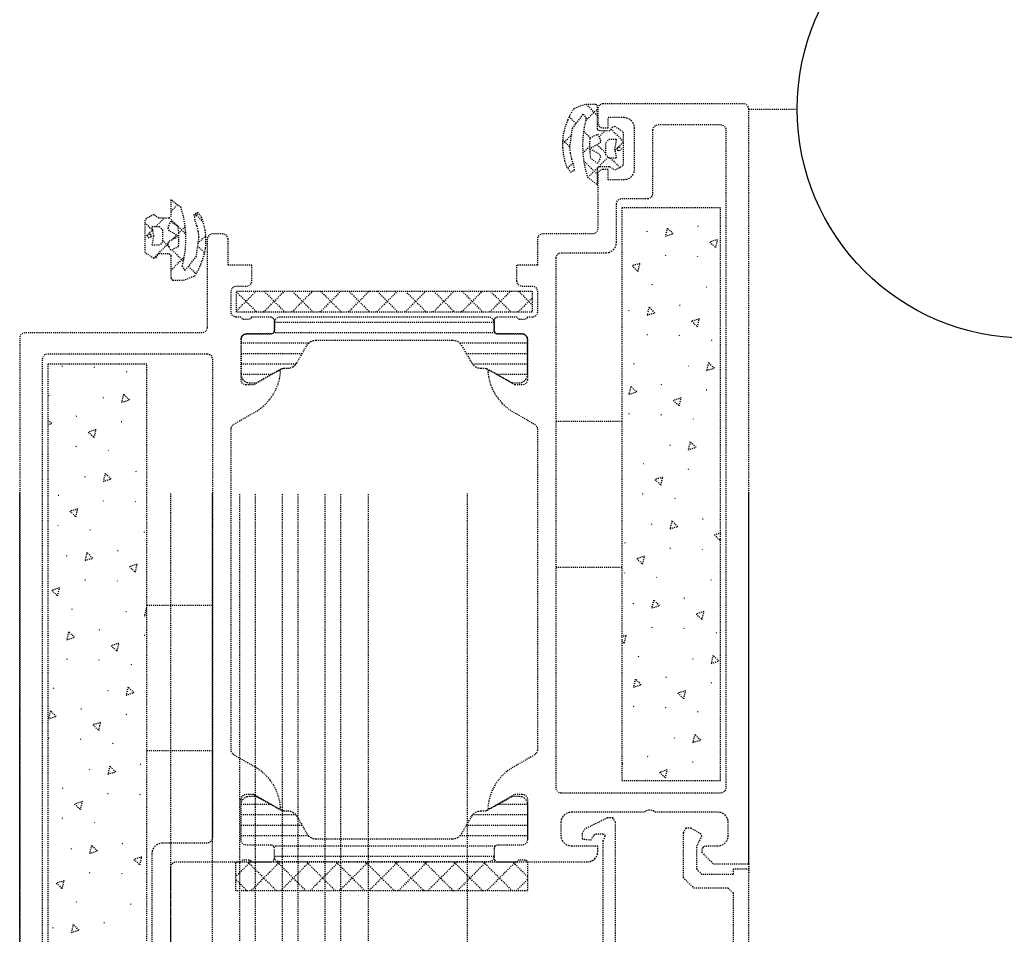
# Model space of a CAD drawing. Header units: millimetres. Extents: x -4577 to 1032787, y -66234 to 201209.
# Tile 255 of 256: x 27884 to 27978, y -47151 to -47063. Entities that reach past the tile are written whole.
import ezdxf

# ---------------------------------------------------------------- set-up
doc = ezdxf.new("R2010")
doc.units = ezdxf.units.MM
doc.linetypes.add('510_5_2OG_ELT_1004$0$11-07-22_DS_2OG$0$AUSGEZOGEN', pattern=[0])
doc.linetypes.add('510_5_2OG_ELT_1004$0$11-07-22_DS_2OG$0$VERDECKT2_S15', pattern=[0.025, 0, -0.025])
doc.layers.add('510_5_2OG_ELT_1004$0$11-07-22_DS_2OG$0$Nichttragende_Bauteile', color=8, linetype='510_5_2OG_ELT_1004$0$11-07-22_DS_2OG$0$AUSGEZOGEN')

# ---------------------------------------------------------------- blocks, each defined once
blk = doc.blocks.new('510_5_2OG_ELT_1004')
at = {"layer": '510_5_2OG_ELT_1004$0$11-07-22_DS_2OG$0$Nichttragende_Bauteile', "linetype": '510_5_2OG_ELT_1004$0$11-07-22_DS_2OG$0$VERDECKT2_S15'}
for p, q in [((27938.245, -47071.59), (27937.155, -47071.98)), ((27938.245, -47071.59), (27937.155, -47071.98)), ((27939.245, -47071.59), (27938.245, -47071.59)), ((27939.245, -47071.59), (27938.245, -47071.59)), ((27938.377, -47071.589), (27939.455, -47072.667)), ((27938.377, -47071.589), (27939.455, -47072.667)), ((27938.377, -47071.589), (27939.455, -47072.667)), ((27938.377, -47071.589), (27939.455, -47072.667)), ((27939.365, -47071.62), (27939.245, -47071.59)), ((27939.365, -47071.62), (27939.245, -47071.59)), ((27939.455, -47071.78), (27939.365, -47071.62)), ((27939.455, -47071.78), (27939.365, -47071.62)), ((27937.155, -47071.98), (27936.775, -47072.64)), ((27937.155, -47071.98), (27936.775, -47072.64)), ((27937.035, -47073.88), (27938.075, -47072.52)), ((27938.075, -47072.52), (27938.355, -47072.93)), ((27938.075, -47072.52), (27938.355, -47072.93)), ((27938.306, -47073.145), (27939.455, -47071.996)), ((27938.306, -47073.145), (27939.455, -47071.996)), ((27939.455, -47073.93), (27939.455, -47071.78)), ((27953.965, -47072.019), (27958.613, -47072.019)), ((27953.965, -47072.019), (27958.613, -47072.019)), ((27936.565, -47073.11), (27936.375, -47073.63)), ((27936.775, -47072.64), (27936.565, -47073.11)), ((27936.72, -47072.761), (27937.383, -47073.424)), ((27936.72, -47072.761), (27937.383, -47073.424)), ((27938.355, -47072.93), (27938.175, -47073.72)), ((27936.085, -47075.366), (27936.949, -47074.501)), ((27936.085, -47075.366), (27936.949, -47074.501)), ((27936.215, -47074.15), (27936.115, -47074.68)), ((27936.375, -47073.63), (27936.215, -47074.15)), ((27936.785, -47075.7), (27937.035, -47073.88)), ((27938.175, -47073.72), (27938.055, -47074.53)), ((27938.111, -47074.151), (27938.747, -47074.788)), ((27938.111, -47074.151), (27938.747, -47074.788)), ((27938.745, -47074.79), (27939.455, -47074.43)), ((27939.485, -47074.05), (27939.455, -47073.93)), ((27939.455, -47074.43), (27939.725, -47075.02)), ((27939.655, -47074.13), (27939.485, -47074.05)), ((27939.579, -47074.7), (27940.15, -47074.129)), ((27939.579, -47074.7), (27940.15, -47074.129)), ((27940.615, -47074.13), (27939.655, -47074.13)), ((27940.865, -47073.76), (27940.615, -47074.13)), ((27940.737, -47073.949), (27941.945, -47075.157)), ((27940.737, -47073.949), (27941.945, -47075.157)), ((27941.125, -47073.71), (27940.865, -47073.76)), ((27941.845, -47074.18), (27941.125, -47073.71)), ((27941.945, -47074.31), (27941.845, -47074.18)), ((27941.945, -47077.35), (27941.945, -47074.31)), ((27936.115, -47074.68), (27936.085, -47075.23)), ((27936.085, -47075.23), (27936.085, -47075.73)), ((27936.099, -47074.968), (27936.79, -47075.659)), ((27936.099, -47074.968), (27936.79, -47075.659)), ((27938.055, -47074.53), (27938.005, -47075.34)), ((27938.005, -47075.34), (27938.025, -47076.16)), ((27938.705, -47075.36), (27938.745, -47074.79)), ((27938.725, -47076.12), (27938.705, -47075.36)), ((27939.595, -47075.34), (27938.715, -47075.83)), ((27939.404, -47075.445), (27940.245, -47076.286)), ((27939.404, -47075.445), (27940.245, -47076.286)), ((27939.725, -47075.18), (27939.595, -47075.34)), ((27939.725, -47075.02), (27939.725, -47075.18)), ((27940.245, -47075.23), (27940.545, -47074.93)), ((27940.245, -47076.43), (27940.245, -47075.23)), ((27940.545, -47074.93), (27941.245, -47074.93)), ((27941.245, -47074.93), (27941.085, -47075.83)), ((27941.412, -47075.696), (27941.945, -47075.163)), ((27941.412, -47075.696), (27941.945, -47075.163)), ((27936.085, -47075.73), (27936.155, -47076.36)), ((27936.155, -47076.36), (27936.285, -47076.97)), ((27936.845, -47076.25), (27936.785, -47075.7)), ((27936.965, -47076.79), (27936.845, -47076.25)), ((27938.025, -47076.16), (27938.105, -47076.97)), ((27938.033, -47076.246), (27938.71, -47075.569)), ((27938.033, -47076.246), (27938.71, -47075.569)), ((27938.715, -47075.83), (27939.595, -47076.31)), ((27938.795, -47076.78), (27938.725, -47076.12)), ((27939.595, -47076.31), (27939.735, -47076.63)), ((27941.085, -47075.83), (27941.245, -47076.73)), ((27941.114, -47075.993), (27941.345, -47075.763)), ((27941.114, -47075.993), (27941.345, -47075.763)), ((27941.325, -47075.83), (27941.355, -47075.73)), ((27941.425, -47076), (27941.325, -47075.83)), ((27941.355, -47075.73), (27941.525, -47075.63)), ((27941.525, -47076.03), (27941.425, -47076)), ((27941.525, -47075.63), (27941.725, -47075.83)), ((27941.625, -47076), (27941.525, -47076.03)), ((27941.725, -47075.83), (27941.625, -47076)), ((27936.285, -47076.97), (27936.475, -47077.57)), ((27936.576, -47077.703), (27937.092, -47077.187)), ((27936.576, -47077.703), (27937.092, -47077.187)), ((27937.135, -47077.32), (27936.965, -47076.79)), ((27937.245, -47077.88), (27937.135, -47077.32)), ((27938.105, -47076.97), (27938.255, -47077.77)), ((27938.106, -47076.975), (27939.455, -47078.324)), ((27938.106, -47076.975), (27939.455, -47078.324)), ((27939.455, -47077.24), (27938.795, -47076.78)), ((27939.735, -47076.63), (27939.455, -47077.24)), ((27939.539, -47077.568), (27940.462, -47076.646)), ((27939.539, -47077.568), (27940.462, -47076.646)), ((27940.545, -47076.73), (27940.245, -47076.43)), ((27941.245, -47076.73), (27940.545, -47076.73)), ((27940.688, -47076.729), (27941.582, -47077.622)), ((27940.688, -47076.729), (27941.582, -47077.622)), ((27941.835, -47077.49), (27941.945, -47077.35)), ((27936.475, -47077.57), (27936.855, -47078.07)), ((27936.855, -47078.07), (27937.245, -47077.88)), ((27938.255, -47077.77), (27938.475, -47078.56)), ((27938.516, -47078.591), (27939.532, -47077.576)), ((27938.516, -47078.591), (27939.532, -47077.576)), ((27939.455, -47077.74), (27939.535, -47077.57)), ((27939.455, -47079.31), (27939.455, -47077.74)), ((27939.535, -47077.57), (27939.655, -47077.54)), ((27939.655, -47077.54), (27940.605, -47077.54)), ((27940.605, -47077.54), (27941.095, -47077.88)), ((27941.095, -47077.88), (27941.835, -47077.49)), ((27938.475, -47078.56), (27939.455, -47079.31)), ((27899.455, -47081.48), (27898.475, -47080.73)), ((27898.475, -47080.73), (27898.475, -47082.3)), ((27898.475, -47081.863), (27899.117, -47081.221)), ((27898.475, -47081.863), (27899.117, -47081.221)), ((27899.675, -47082.27), (27899.455, -47081.48)), ((27901.075, -47081.97), (27900.685, -47082.16)), ((27900.738, -47082.429), (27901.128, -47082.039)), ((27900.738, -47082.429), (27901.128, -47082.039)), ((27901.455, -47082.47), (27901.075, -47081.97)), ((27896.095, -47082.55), (27895.985, -47082.69)), ((27895.985, -47082.69), (27895.985, -47085.73)), ((27895.985, -47082.937), (27896.756, -47083.708)), ((27895.985, -47082.937), (27896.756, -47083.708)), ((27896.835, -47082.16), (27896.095, -47082.55)), ((27897.325, -47082.5), (27896.835, -47082.16)), ((27897.029, -47083.309), (27897.839, -47082.499)), ((27897.029, -47083.309), (27897.839, -47082.499)), ((27898.275, -47082.5), (27897.325, -47082.5)), ((27898.195, -47083.41), (27898.475, -47082.8)), ((27898.395, -47082.47), (27898.275, -47082.5)), ((27898.355, -47082.479), (27899.909, -47084.032)), ((27898.355, -47082.479), (27899.909, -47084.032)), ((27898.475, -47082.3), (27898.395, -47082.47)), ((27898.475, -47082.8), (27899.135, -47083.26)), ((27899.825, -47083.07), (27899.675, -47082.27)), ((27900.685, -47082.16), (27900.795, -47082.72)), ((27900.795, -47082.72), (27900.965, -47083.25)), ((27900.805, -47082.101), (27901.585, -47082.881)), ((27900.805, -47082.101), (27901.585, -47082.881)), ((27901.645, -47083.07), (27901.455, -47082.47)), ((27895.985, -47084.353), (27896.737, -47083.601)), ((27895.985, -47084.353), (27896.737, -47083.601)), ((27896.845, -47084.21), (27896.685, -47083.31)), ((27896.685, -47083.31), (27897.385, -47083.31)), ((27897.385, -47083.31), (27897.685, -47083.61)), ((27897.685, -47083.61), (27897.685, -47084.81)), ((27898.335, -47083.73), (27898.195, -47083.41)), ((27899.215, -47084.21), (27898.335, -47083.73)), ((27899.135, -47083.26), (27899.205, -47083.92)), ((27899.205, -47083.92), (27899.225, -47084.68)), ((27899.206, -47083.96), (27899.849, -47083.317)), ((27899.206, -47083.96), (27899.849, -47083.317)), ((27899.905, -47083.88), (27899.825, -47083.07)), ((27899.925, -47084.7), (27899.905, -47083.88)), ((27900.965, -47083.25), (27901.085, -47083.79)), ((27901.085, -47083.79), (27901.145, -47084.34)), ((27901.775, -47083.68), (27901.645, -47083.07)), ((27901.845, -47084.31), (27901.775, -47083.68)), ((27944.209, -47083.812), (27944.224, -47083.749)), ((27946.14, -47083.458), (27945.964, -47084.218)), ((27949.072, -47083.267), (27949.135, -47083.248)), ((27896.205, -47084.21), (27896.305, -47084.04)), ((27896.405, -47084.41), (27896.205, -47084.21)), ((27896.305, -47084.04), (27896.405, -47084.01)), ((27896.405, -47084.01), (27896.505, -47084.04)), ((27896.575, -47084.31), (27896.405, -47084.41)), ((27896.505, -47084.04), (27896.605, -47084.21)), ((27896.605, -47084.21), (27896.575, -47084.31)), ((27896.685, -47085.11), (27896.845, -47084.21)), ((27897.685, -47084.81), (27897.385, -47085.11)), ((27897.685, -47084.637), (27898.321, -47085.274)), ((27897.685, -47084.637), (27898.321, -47085.274)), ((27898.205, -47084.86), (27898.335, -47084.7)), ((27898.205, -47085.02), (27898.205, -47084.86)), ((27898.335, -47084.7), (27899.215, -47084.21)), ((27898.633, -47084.533), (27899.048, -47084.118)), ((27898.633, -47084.533), (27899.048, -47084.118)), ((27899.225, -47084.68), (27899.185, -47085.25)), ((27899.875, -47085.51), (27899.925, -47084.7)), ((27901.145, -47084.34), (27900.895, -47086.16)), ((27901.063, -47084.931), (27901.829, -47084.166)), ((27901.063, -47084.931), (27901.829, -47084.166)), ((27901.815, -47085.36), (27901.845, -47084.81)), ((27901.845, -47084.81), (27901.845, -47084.31)), ((27950.967, -47084.572), (27950.221, -47084.8)), ((27950.221, -47084.8), (27950.791, -47085.332)), ((27950.791, -47085.332), (27950.967, -47084.572)), ((27895.985, -47085.73), (27896.085, -47085.86)), ((27896.085, -47085.86), (27896.805, -47086.33)), ((27897.385, -47085.11), (27896.685, -47085.11)), ((27896.845, -47086.321), (27898.205, -47084.961)), ((27896.845, -47086.321), (27898.205, -47084.961)), ((27898.475, -47085.61), (27898.205, -47085.02)), ((27899.185, -47085.25), (27898.475, -47085.61)), ((27898.596, -47085.548), (27899.683, -47086.635)), ((27898.596, -47085.548), (27899.683, -47086.635)), ((27899.755, -47086.32), (27899.875, -47085.51)), ((27901.033, -47085.156), (27901.723, -47085.847)), ((27901.033, -47085.156), (27901.723, -47085.847)), ((27901.715, -47085.89), (27901.815, -47085.36)), ((27896.805, -47086.33), (27897.065, -47086.28)), ((27897.065, -47086.28), (27897.315, -47085.91)), ((27897.315, -47085.91), (27898.275, -47085.91)), ((27898.275, -47085.91), (27898.445, -47085.99)), ((27898.445, -47085.99), (27898.475, -47086.11)), ((27898.475, -47086.11), (27898.475, -47088.26)), ((27898.475, -47087.52), (27899.769, -47086.226)), ((27898.475, -47087.52), (27899.769, -47086.226)), ((27899.575, -47087.11), (27899.755, -47086.32)), ((27900.895, -47086.16), (27899.855, -47087.52)), ((27901.365, -47086.93), (27901.555, -47086.41)), ((27901.555, -47086.41), (27901.715, -47085.89)), ((27945.994, -47086.092), (27945.932, -47086.111)), ((27949.087, -47086.206), (27949.04, -47086.162)), ((27899.855, -47087.52), (27899.575, -47087.11)), ((27900.163, -47087.116), (27900.896, -47087.848)), ((27900.163, -47087.116), (27900.896, -47087.848)), ((27900.775, -47088.06), (27901.155, -47087.4)), ((27901.155, -47087.4), (27901.365, -47086.93)), ((27943.332, -47087.612), (27943.507, -47086.852)), ((27898.475, -47088.256), (27898.663, -47088.444)), ((27898.475, -47088.256), (27898.663, -47088.444)), ((27898.475, -47088.256), (27898.663, -47088.444)), ((27898.475, -47088.256), (27898.663, -47088.444)), ((27898.475, -47088.26), (27898.565, -47088.42)), ((27898.565, -47088.42), (27898.685, -47088.45)), ((27898.685, -47088.45), (27899.685, -47088.45)), ((27899.685, -47088.45), (27900.775, -47088.06)), ((27904.765, -47091.413), (27906.659, -47089.519)), ((27904.765, -47089.569), (27906.715, -47091.519)), ((27907.374, -47091.519), (27909.374, -47089.519)), ((27907.431, -47089.519), (27909.431, -47091.519)), ((27910.09, -47091.519), (27912.09, -47089.519)), ((27910.146, -47089.519), (27912.146, -47091.519)), ((27912.805, -47091.519), (27914.805, -47089.519)), ((27912.861, -47089.519), (27914.861, -47091.519)), ((27915.52, -47091.519), (27917.52, -47089.519)), ((27915.576, -47089.519), (27917.576, -47091.519)), ((27918.235, -47091.519), (27920.235, -47089.519)), ((27918.292, -47089.519), (27920.292, -47091.519)), ((27920.951, -47091.519), (27922.951, -47089.519)), ((27921.007, -47089.519), (27923.007, -47091.519)), ((27923.666, -47091.519), (27925.666, -47089.519)), ((27923.722, -47089.519), (27925.722, -47091.519)), ((27926.381, -47091.519), (27928.381, -47089.519)), ((27926.438, -47089.519), (27928.438, -47091.519)), ((27929.097, -47091.519), (27931.097, -47089.519)), ((27929.153, -47089.519), (27931.153, -47091.519)), ((27931.868, -47089.519), (27933.165, -47090.816)), ((27944.663, -47088.854), (27944.711, -47088.898)), ((27949.914, -47089.132), (27949.928, -47089.069)), ((27931.812, -47091.519), (27933.165, -47090.166)), ((27942.455, -47091.412), (27942.469, -47091.349)), ((27944.385, -47091.058), (27944.21, -47091.818)), ((27944.956, -47091.59), (27944.385, -47091.058)), ((27947.318, -47090.867), (27947.38, -47090.848)), ((27929.015, -47092.019), (27908.915, -47092.019)), ((27944.21, -47091.818), (27944.956, -47091.59)), ((27948.466, -47092.4), (27949.036, -47092.932)), ((27929.515, -47092.519), (27908.415, -47092.519)), ((27929.605, -47093.519), (27908.324, -47093.519)), ((27944.239, -47093.692), (27944.177, -47093.711)), ((27947.333, -47093.806), (27947.285, -47093.762)), ((27950.368, -47094.173), (27950.415, -47094.218)), ((27911.692, -47094.519), (27905.215, -47094.519)), ((27910.558, -47096.419), (27911.539, -47094.719)), ((27932.715, -47094.519), (27926.238, -47094.519)), ((27926.391, -47094.719), (27927.372, -47096.419)), ((27911.077, -47095.519), (27905.215, -47095.519)), ((27932.715, -47095.519), (27926.853, -47095.519)), ((27888.075, -47096.736), (27888.013, -47096.755)), ((27891.168, -47096.85), (27891.121, -47096.806)), ((27910.481, -47096.519), (27905.215, -47096.519)), ((27932.715, -47096.519), (27927.449, -47096.519)), ((27942.908, -47096.454), (27942.956, -47096.498)), ((27948.159, -47096.732), (27948.174, -47096.669)), ((27950.09, -47096.377), (27949.914, -47097.137)), ((27949.914, -47097.137), (27950.66, -47096.909)), ((27950.66, -47096.909), (27950.09, -47096.377)), ((27894.203, -47097.217), (27894.251, -47097.261)), ((27908.108, -47097.519), (27905.215, -47097.519)), ((27932.715, -47097.519), (27929.822, -47097.519)), ((27943.201, -47099.19), (27942.631, -47098.658)), ((27945.563, -47098.468), (27945.625, -47098.449)), ((27949.944, -47099.012), (27949.882, -47099.031)), ((27886.744, -47099.498), (27886.792, -47099.542)), ((27891.995, -47099.776), (27892.01, -47099.713)), ((27947.457, -47099.772), (27946.711, -47100)), ((27946.711, -47100), (27947.282, -47100.532)), ((27947.282, -47100.532), (27947.457, -47099.772)), ((27889.399, -47101.511), (27889.461, -47101.492)), ((27942.485, -47101.292), (27942.422, -47101.311)), ((27945.578, -47101.406), (27945.53, -47101.362)), ((27948.613, -47101.773), (27948.66, -47101.818)), ((27893.78, -47102.056), (27893.717, -47102.075)), ((27941.765, -47102.019), (27935.465, -47102.019)), ((27889.414, -47104.45), (27889.366, -47104.406)), ((27946.405, -47104.332), (27946.419, -47104.269)), ((27948.16, -47104.737), (27948.906, -47104.509)), ((27892.449, -47104.817), (27892.496, -47104.862)), ((27943.809, -47106.068), (27943.871, -47106.049)), ((27948.189, -47106.612), (27948.127, -47106.631)), ((27890.24, -47107.376), (27890.255, -47107.313)), ((27895.104, -47106.831), (27895.166, -47106.812)), ((27945.703, -47107.372), (27944.957, -47107.6)), ((27944.957, -47107.6), (27945.527, -47108.132)), ((27945.527, -47108.132), (27945.703, -47107.372)), ((27951.265, -47106.709), (27951.235, -47106.682)), ((27883.965, -48149.019), (27883.965, -47108.948)), ((27887.644, -47109.112), (27887.707, -47109.092)), ((27898.465, -48147.852), (27898.465, -47108.948)), ((27905.089, -48163.519), (27905.089, -47108.948)), ((27906.589, -48163.519), (27906.589, -47108.948)), ((27909.189, -48163.519), (27909.189, -47108.948)), ((27910.689, -48163.519), (27910.689, -47108.948)), ((27913.289, -48163.519), (27913.289, -47108.948)), ((27914.789, -48163.519), (27914.789, -47108.948)), ((27926.965, -48149.019), (27926.965, -47108.948)), ((27943.823, -47109.006), (27943.776, -47108.962)), ((27946.858, -47109.373), (27946.906, -47109.418)), ((27953.965, -48149.019), (27953.965, -47108.948)), ((27889.363, -47111.176), (27889.539, -47110.416)), ((27892.025, -47109.656), (27891.963, -47109.675)), ((27895.118, -47109.77), (27895.071, -47109.725)), ((27949.513, -47111.387), (27949.575, -47111.368)), ((27887.659, -47112.05), (27887.612, -47112.006)), ((27944.65, -47111.932), (27944.665, -47111.869)), ((27946.581, -47111.577), (27946.405, -47112.337)), ((27946.405, -47112.337), (27947.151, -47112.109)), ((27947.151, -47112.109), (27946.581, -47111.577)), ((27890.694, -47112.417), (27890.742, -47112.462)), ((27895.945, -47112.696), (27895.96, -47112.632)), ((27951.265, -47112.735), (27950.661, -47112.92)), ((27950.661, -47112.92), (27951.232, -47113.452)), ((27942.054, -47113.668), (27942.116, -47113.649)), ((27946.434, -47114.212), (27946.372, -47114.231)), ((27951.232, -47113.452), (27951.265, -47113.309)), ((27888.486, -47114.976), (27888.5, -47114.913)), ((27893.349, -47114.431), (27893.411, -47114.412)), ((27949.528, -47114.326), (27949.48, -47114.282)), ((27895.243, -47115.736), (27894.497, -47115.964)), ((27894.497, -47115.964), (27895.068, -47116.496)), ((27895.068, -47116.496), (27895.243, -47115.736)), ((27935.465, -47116.019), (27941.765, -47116.019)), ((27943.202, -47115.2), (27943.773, -47115.732)), ((27942.069, -47116.606), (27942.021, -47116.562)), ((27945.104, -47116.974), (27945.151, -47117.018)), ((27890.27, -47117.256), (27890.208, -47117.275)), ((27893.364, -47117.37), (27893.316, -47117.325)), ((27950.354, -47117.252), (27950.369, -47117.188)), ((27896.165, -47119.669), (27902.465, -47119.669)), ((27942.895, -47119.532), (27942.91, -47119.469)), ((27944.826, -47119.178), (27944.65, -47119.938)), ((27947.758, -47118.987), (27947.821, -47118.968)), ((27888.94, -47120.017), (27888.987, -47120.062)), ((27894.19, -47120.296), (27894.205, -47120.232)), ((27896.165, -47119.982), (27896.121, -47119.941)), ((27948.907, -47120.52), (27949.477, -47121.052)), ((27886.731, -47122.576), (27886.746, -47122.513)), ((27891.594, -47122.031), (27891.656, -47122.012)), ((27895.975, -47122.576), (27895.913, -47122.595)), ((27942.193, -47122.572), (27941.765, -47122.703)), ((27942.018, -47123.332), (27942.193, -47122.572)), ((27944.68, -47121.812), (27944.618, -47121.831)), ((27947.773, -47121.926), (27947.726, -47121.882)), ((27950.808, -47122.293), (27950.856, -47122.337)), ((27893.488, -47123.336), (27892.743, -47123.564)), ((27941.765, -47123.096), (27942.018, -47123.332)), ((27943.349, -47124.574), (27943.397, -47124.618)), ((27950.53, -47124.497), (27950.355, -47125.257)), ((27951.101, -47125.029), (27950.53, -47124.497)), ((27888.516, -47124.856), (27888.454, -47124.875)), ((27891.609, -47124.97), (27891.562, -47124.925)), ((27894.644, -47125.337), (27894.692, -47125.381)), ((27948.6, -47124.852), (27948.614, -47124.789)), ((27950.355, -47125.257), (27951.101, -47125.029)), ((27943.071, -47126.778), (27942.896, -47127.538)), ((27942.896, -47127.538), (27943.642, -47127.31)), ((27943.642, -47127.31), (27943.071, -47126.778)), ((27946.004, -47126.587), (27946.066, -47126.568)), ((27950.384, -47127.132), (27950.322, -47127.151)), ((27887.185, -47127.617), (27887.232, -47127.662)), ((27892.436, -47127.896), (27892.45, -47127.832)), ((27947.898, -47127.892), (27947.152, -47128.12)), ((27947.152, -47128.12), (27947.723, -47128.652)), ((27947.723, -47128.652), (27947.898, -47127.892)), ((27883.965, -47129.019), (27883.965, -47130.019)), ((27883.965, -47150.519), (27883.965, -47129.519)), ((27886.907, -47129.821), (27886.732, -47130.581)), ((27889.84, -47129.631), (27889.902, -47129.612)), ((27894.22, -47130.176), (27894.158, -47130.195)), ((27942.925, -47129.412), (27942.863, -47129.431)), ((27946.019, -47129.526), (27945.971, -47129.482)), ((27949.054, -47129.893), (27949.101, -47129.938)), ((27891.734, -47130.936), (27890.988, -47131.164)), ((27948.776, -47132.097), (27948.6, -47132.857)), ((27886.761, -47132.456), (27886.699, -47132.475)), ((27889.855, -47132.57), (27889.807, -47132.526)), ((27892.889, -47132.937), (27892.937, -47132.981)), ((27946.845, -47132.452), (27946.86, -47132.389)), ((27902.465, -47133.669), (27896.165, -47133.669)), ((27895.544, -47134.951), (27895.606, -47134.932)), ((27941.887, -47134.91), (27941.765, -47134.796)), ((27941.765, -47134.947), (27941.887, -47134.91)), ((27944.249, -47134.187), (27944.311, -47134.169)), ((27948.63, -47134.732), (27948.568, -47134.751)), ((27890.681, -47135.496), (27890.696, -47135.433)), ((27946.143, -47135.492), (27945.397, -47135.72)), ((27945.398, -47135.72), (27945.968, -47136.252)), ((27945.968, -47136.252), (27946.143, -47135.492)), ((27888.085, -47137.231), (27888.147, -47137.212)), ((27892.466, -47137.776), (27892.403, -47137.795)), ((27895.559, -47137.889), (27895.512, -47137.845)), ((27889.804, -47139.296), (27889.979, -47138.536)), ((27908.108, -47138.819), (27905.215, -47138.819)), ((27932.715, -47138.819), (27929.822, -47138.819)), ((27888.1, -47140.17), (27888.052, -47140.126)), ((27891.135, -47140.537), (27891.182, -47140.581)), ((27910.481, -47139.819), (27905.215, -47139.819)), ((27910.558, -47139.919), (27911.539, -47141.619)), ((27926.391, -47141.619), (27927.372, -47139.919)), ((27932.715, -47139.819), (27927.449, -47139.819)), ((27940.395, -47140.099), (27938.205, -47141.169)), ((27940.905, -47140.079), (27940.395, -47140.099)), ((27941.165, -47140.519), (27940.905, -47140.079)), ((27941.165, -47164.619), (27941.165, -47140.519)), ((27911.077, -47140.819), (27905.215, -47140.819)), ((27932.715, -47140.819), (27926.853, -47140.819)), ((27938.205, -47141.169), (27937.965, -47141.599)), ((27937.965, -47141.599), (27937.965, -47142.119)), ((27939.115, -47141.719), (27939.285, -47141.619)), ((27939.285, -47141.619), (27939.965, -47141.619)), ((27939.965, -47141.619), (27940.155, -47141.749)), ((27947.915, -47141.089), (27947.665, -47141.519)), ((27947.665, -47141.519), (27947.665, -47145.819)), ((27948.415, -47141.089), (27947.915, -47141.089)), ((27949.365, -47141.639), (27948.415, -47141.089)), ((27893.79, -47142.551), (27893.852, -47142.532)), ((27911.692, -47141.819), (27905.215, -47141.819)), ((27932.715, -47141.819), (27926.238, -47141.819)), ((27937.965, -47142.119), (27938.825, -47142.219)), ((27938.825, -47142.219), (27939.115, -47141.719)), ((27940.155, -47141.869), (27939.965, -47142.319)), ((27939.965, -47142.319), (27939.965, -47164.619)), ((27940.155, -47141.749), (27940.155, -47141.869)), ((27948.965, -47142.819), (27949.445, -47141.899)), ((27949.445, -47141.899), (27949.365, -47141.639)), ((27888.926, -47143.096), (27888.941, -47143.033)), ((27891.428, -47143.273), (27890.857, -47142.741)), ((27929.605, -47142.819), (27908.324, -47142.819)), ((27948.965, -47145.019), (27948.965, -47142.819)), ((27895.508, -47144.615), (27895.684, -47143.855)), ((27906.13, -47144.319), (27904.715, -47145.734)), ((27908.644, -47147.119), (27905.844, -47144.319)), ((27908.958, -47144.319), (27906.158, -47147.119)), ((27929.515, -47143.819), (27908.415, -47143.819)), ((27911.472, -47147.119), (27908.672, -47144.319)), ((27929.015, -47144.319), (27908.915, -47144.319)), ((27911.787, -47144.319), (27908.987, -47147.119)), ((27914.301, -47147.119), (27911.501, -47144.319)), ((27914.615, -47144.319), (27911.815, -47147.119)), ((27917.129, -47147.119), (27914.329, -47144.319)), ((27917.443, -47144.319), (27914.643, -47147.119)), ((27919.958, -47147.119), (27917.158, -47144.319)), ((27920.272, -47144.319), (27917.472, -47147.119)), ((27922.786, -47147.119), (27919.986, -47144.319)), ((27923.1, -47144.319), (27920.3, -47147.119)), ((27925.615, -47147.119), (27922.815, -47144.319)), ((27925.929, -47144.319), (27923.129, -47147.119)), ((27928.443, -47147.119), (27925.643, -47144.319)), ((27928.757, -47144.319), (27925.957, -47147.119)), ((27931.271, -47147.119), (27928.471, -47144.319)), ((27931.586, -47144.319), (27928.786, -47147.119)), ((27932.715, -47145.734), (27931.3, -47144.319)), ((27890.711, -47145.376), (27890.649, -47145.395)), ((27949.465, -47145.519), (27948.965, -47145.019)), ((27952.465, -47145.019), (27952.465, -47145.519)), ((27953.965, -47145.019), (27952.465, -47145.019)), ((27953.965, -47144.519), (27953.965, -47145.519)), ((27953.965, -47166.019), (27953.965, -47145.019)), ((27888.225, -47146.136), (27887.479, -47146.364)), ((27888.049, -47146.896), (27888.225, -47146.136)), ((27893.804, -47145.49), (27893.757, -47145.445)), ((27905.816, -47147.119), (27904.715, -47146.018)), ((27932.715, -47146.018), (27931.614, -47147.119)), ((27947.665, -47145.819), (27948.665, -47146.819)), ((27952.465, -47145.519), (27949.465, -47145.519)), ((27887.479, -47146.364), (27888.049, -47146.896)), ((27948.665, -47146.819), (27951.965, -47146.819)), ((27951.965, -47146.819), (27952.465, -47147.319)), ((27889.38, -47148.137), (27889.428, -47148.182)), ((27952.465, -47147.319), (27952.465, -47164.619)), ((27894.631, -47148.416), (27894.646, -47148.352)), ((27892.035, -47150.151), (27892.097, -47150.132)), ((27887.172, -47150.696), (27887.186, -47150.633)), ((27889.102, -47150.341), (27888.927, -47151.101))]:
    blk.add_line(p, q, dxfattribs=at)
for points in [[(27932.715, -47138.319), (27932.715, -47142.219), (27932.677, -47142.411), (27932.568, -47142.573), (27932.406, -47142.681), (27932.215, -47142.719), (27929.815, -47142.719), (27929.665, -47142.759), (27929.555, -47142.869), (27929.515, -47143.019), (27929.515, -47144.019), (27929.555, -47144.169), (27929.665, -47144.279), (27929.815, -47144.319), (27931.715, -47144.319), (27931.838, -47144.159), (27931.988, -47144.119), (27932.442, -47144.119), (27932.592, -47144.159), (27932.715, -47144.319), (27938.465, -47144.319), (27938.724, -47144.285), (27938.965, -47144.185), (27939.172, -47144.026), (27939.331, -47143.819), (27939.431, -47143.578), (27939.465, -47143.319), (27939.465, -47142.819), (27936.965, -47142.819), (27936.706, -47142.785), (27936.465, -47142.685), (27936.258, -47142.526), (27936.099, -47142.319), (27935.999, -47142.078), (27935.965, -47141.819), (27935.965, -47140.519), (27935.999, -47140.26), (27936.099, -47140.019), (27936.258, -47139.812), (27936.465, -47139.653), (27936.706, -47139.553), (27936.965, -47139.519), (27943.965, -47139.519), (27944.145, -47139.393), (27944.355, -47139.328), (27944.575, -47139.328), (27944.784, -47139.393), (27944.965, -47139.519), (27950.965, -47139.519), (27951.224, -47139.553), (27951.465, -47139.653), (27951.672, -47139.812), (27951.831, -47140.019), (27951.931, -47140.26), (27951.965, -47140.519), (27951.965, -47141.819), (27951.931, -47142.078), (27951.831, -47142.319), (27951.672, -47142.526), (27951.465, -47142.685), (27951.224, -47142.785), (27950.965, -47142.819), (27949.765, -47142.819), (27949.615, -47142.859), (27949.505, -47142.969), (27949.465, -47143.119), (27949.465, -47143.419), (27950.565, -47144.519), (27953.965, -47144.519), (27953.965, -47072.019), (27953.927, -47071.828), (27953.818, -47071.666), (27953.656, -47071.557), (27953.465, -47071.519), (27939.965, -47071.519), (27939.773, -47071.557), (27939.611, -47071.666), (27939.503, -47071.828), (27939.465, -47072.019), (27939.465, -47073.319), (27939.503, -47073.51), (27939.611, -47073.673), (27939.773, -47073.781), (27939.965, -47073.819), (27940.465, -47073.819), (27940.465, -47072.819), (27941.965, -47072.819), (27942.224, -47072.853), (27942.465, -47072.953), (27942.672, -47073.112), (27942.831, -47073.319), (27942.931, -47073.56), (27942.965, -47073.819), (27942.965, -47077.819), (27942.931, -47078.078), (27942.831, -47078.319), (27942.672, -47078.526), (27942.465, -47078.685), (27942.224, -47078.785), (27941.965, -47078.819), (27940.465, -47078.819), (27940.465, -47077.819), (27939.965, -47077.819), (27939.773, -47077.857), (27939.611, -47077.966), (27939.503, -47078.128), (27939.465, -47078.319), (27939.465, -47083.519), (27939.427, -47083.711), (27939.318, -47083.873), (27939.156, -47083.981), (27938.965, -47084.019), (27934.165, -47084.019), (27933.973, -47084.057), (27933.811, -47084.166), (27933.703, -47084.328), (27933.665, -47084.519), (27933.665, -47087.019), (27931.665, -47087.019), (27931.665, -47088.519), (27931.703, -47088.711), (27931.811, -47088.873), (27931.973, -47088.981), (27932.165, -47089.019), (27933.165, -47089.019), (27933.356, -47089.057), (27933.518, -47089.166), (27933.627, -47089.328), (27933.665, -47089.519), (27933.665, -47091.519), (27933.627, -47091.711), (27933.518, -47091.873), (27933.356, -47091.981), (27933.165, -47092.019), (27933.19, -47092.019), (27932.715, -47092.019), (27932.592, -47092.179), (27932.442, -47092.219), (27931.988, -47092.219), (27931.838, -47092.179), (27931.715, -47092.019), (27929.815, -47092.019), (27929.665, -47092.059), (27929.555, -47092.169), (27929.515, -47092.319), (27929.515, -47093.319), (27929.555, -47093.469), (27929.665, -47093.579), (27929.815, -47093.619), (27932.215, -47093.619), (27932.406, -47093.657), (27932.568, -47093.766), (27932.677, -47093.928), (27932.715, -47094.119), (27932.715, -47098.019)], [(27945.265, -47073.519), (27951.265, -47073.519), (27951.456, -47073.557), (27951.618, -47073.666), (27951.727, -47073.828), (27951.765, -47074.019), (27951.765, -47137.219), (27951.727, -47137.411), (27951.618, -47137.573), (27951.456, -47137.681), (27951.265, -47137.719), (27935.965, -47137.719), (27935.773, -47137.681), (27935.611, -47137.573), (27935.503, -47137.411), (27935.465, -47137.219)], [(27935.465, -47137.219), (27935.465, -47086.319), (27935.503, -47086.128), (27935.611, -47085.966), (27935.773, -47085.857), (27935.965, -47085.819), (27940.265, -47085.819), (27940.524, -47085.785), (27940.765, -47085.685), (27940.972, -47085.526), (27941.131, -47085.319), (27941.231, -47085.078), (27941.265, -47084.819), (27941.265, -47081.119), (27941.303, -47080.928), (27941.411, -47080.765), (27941.573, -47080.657), (27941.765, -47080.619), (27944.265, -47080.619), (27944.456, -47080.581), (27944.618, -47080.473), (27944.727, -47080.311), (27944.765, -47080.119), (27944.765, -47074.019), (27944.803, -47073.828), (27944.911, -47073.665), (27945.073, -47073.557), (27945.265, -47073.519)], [(27945.964, -47084.218), (27946.71, -47083.99), (27946.14, -47083.458)], [(27905.215, -47098.019), (27905.215, -47094.119), (27905.253, -47093.928), (27905.361, -47093.766), (27905.523, -47093.657), (27905.715, -47093.619), (27908.115, -47093.619), (27908.265, -47093.579), (27908.375, -47093.469), (27908.415, -47093.319), (27908.415, -47092.319), (27908.375, -47092.169), (27908.265, -47092.059), (27908.115, -47092.019), (27906.215, -47092.019), (27906.092, -47092.179), (27905.942, -47092.219), (27905.488, -47092.219), (27905.338, -47092.179), (27905.215, -47092.019), (27904.765, -47092.019), (27904.573, -47091.981), (27904.411, -47091.873), (27904.303, -47091.711), (27904.265, -47091.519), (27904.265, -47089.519), (27904.303, -47089.328), (27904.411, -47089.166), (27904.573, -47089.057), (27904.765, -47089.019), (27905.765, -47089.019), (27905.956, -47088.981), (27906.118, -47088.873), (27906.227, -47088.711), (27906.265, -47088.519), (27906.265, -47087.019), (27903.965, -47087.019), (27903.965, -47084.519), (27903.927, -47084.328), (27903.818, -47084.166), (27903.656, -47084.057), (27903.465, -47084.019), (27902.465, -47084.019), (27902.273, -47084.057), (27902.111, -47084.166), (27902.003, -47084.328), (27901.965, -47084.519), (27901.965, -47093.019), (27901.927, -47093.211), (27901.818, -47093.373), (27901.656, -47093.481), (27901.465, -47093.519), (27884.465, -47093.519), (27884.273, -47093.557), (27884.111, -47093.666), (27884.003, -47093.828), (27883.965, -47094.019), (27883.965, -47166.019)], [(27898.465, -47159.719), (27898.465, -47144.819), (27898.503, -47144.628), (27898.611, -47144.466), (27898.773, -47144.357), (27898.965, -47144.319), (27905.215, -47144.319), (27905.338, -47144.159), (27905.488, -47144.119), (27905.942, -47144.119), (27906.092, -47144.159), (27906.215, -47144.319), (27908.115, -47144.319), (27908.265, -47144.279), (27908.375, -47144.169), (27908.415, -47144.019), (27908.415, -47143.019), (27908.375, -47142.869), (27908.265, -47142.759), (27908.115, -47142.719), (27905.715, -47142.719), (27905.523, -47142.681), (27905.361, -47142.573), (27905.253, -47142.411), (27905.215, -47142.219), (27905.215, -47138.319)], [(27943.507, -47086.852), (27942.761, -47087.08), (27943.332, -47087.612)], [(27904.765, -47091.519), (27904.765, -47089.519), (27933.165, -47089.519), (27933.165, -47091.519), (27904.765, -47091.519)], [(27908.915, -47092.019), (27908.724, -47092.057), (27908.561, -47092.166), (27908.453, -47092.328), (27908.415, -47092.519), (27908.415, -47093.319), (27908.375, -47093.469), (27908.265, -47093.579), (27908.115, -47093.619), (27905.715, -47093.619)], [(27928.852, -47096.982), (27931.265, -47098.319), (27931.915, -47098.319), (27932.162, -47098.28), (27932.385, -47098.166), (27932.562, -47097.989), (27932.676, -47097.766), (27932.715, -47097.519), (27932.715, -47094.119), (27932.677, -47093.928), (27932.568, -47093.766), (27932.406, -47093.657), (27932.215, -47093.619), (27929.815, -47093.619), (27929.665, -47093.579), (27929.555, -47093.469), (27929.515, -47093.319), (27929.515, -47092.519), (27929.477, -47092.328), (27929.368, -47092.166), (27929.206, -47092.057), (27929.015, -47092.019)], [(27949.036, -47092.932), (27949.212, -47092.172), (27948.466, -47092.4)], [(27905.715, -47093.619), (27905.523, -47093.657), (27905.361, -47093.766), (27905.253, -47093.928), (27905.215, -47094.119)], [(27905.215, -47094.119), (27905.215, -47097.519), (27905.254, -47097.766), (27905.368, -47097.989), (27905.545, -47098.166), (27905.768, -47098.28), (27906.015, -47098.319), (27906.665, -47098.319), (27909.078, -47096.982)], [(27911.539, -47094.719), (27911.698, -47094.512), (27911.905, -47094.353), (27912.146, -47094.253), (27912.405, -47094.219), (27925.525, -47094.219), (27925.784, -47094.253), (27926.025, -47094.353), (27926.232, -47094.512), (27926.391, -47094.719)], [(27886.165, -47164.019), (27886.165, -47096.019), (27886.203, -47095.828), (27886.311, -47095.666), (27886.473, -47095.557), (27886.473, -47095.557), (27886.665, -47095.519), (27901.965, -47095.519), (27902.156, -47095.557), (27902.318, -47095.666), (27902.427, -47095.828), (27902.465, -47096.019), (27902.465, -47142.019), (27902.427, -47142.211), (27902.318, -47142.373), (27902.156, -47142.481), (27901.965, -47142.519), (27897.665, -47142.519), (27897.406, -47142.553), (27897.165, -47142.653), (27896.958, -47142.812), (27896.799, -47143.019), (27896.699, -47143.26), (27896.665, -47143.519), (27896.665, -47156.919)], [(27905.215, -47138.319), (27905.253, -47138.128), (27905.361, -47137.966), (27905.523, -47137.857), (27905.715, -47137.819), (27906.415, -47137.819), (27908.819, -47139.207), (27908.907, -47139.216), (27908.982, -47139.17), (27909.015, -47139.089), (27908.938, -47138.523), (27908.796, -47137.97), (27908.59, -47137.438), (27908.325, -47136.932), (27908.003, -47136.461), (27907.628, -47136.03), (27907.206, -47135.646), (27906.742, -47135.313), (27906.243, -47135.036), (27904.515, -47134.039), (27904.382, -47133.928), (27904.295, -47133.777), (27904.265, -47133.606), (27904.265, -47102.732), (27904.295, -47102.561), (27904.382, -47102.411), (27904.515, -47102.299), (27906.243, -47101.302), (27906.742, -47101.025), (27907.206, -47100.692), (27907.628, -47100.308), (27908.003, -47099.877), (27908.325, -47099.406), (27908.59, -47098.901), (27908.796, -47098.368), (27908.938, -47097.815), (27909.015, -47097.25), (27908.982, -47097.168), (27908.907, -47097.122), (27908.819, -47097.131), (27906.415, -47098.519), (27905.715, -47098.519), (27905.523, -47098.481), (27905.361, -47098.373), (27905.253, -47098.21), (27905.215, -47098.019)], [(27909.078, -47096.982), (27909.155, -47096.947), (27909.236, -47096.926), (27909.32, -47096.919), (27909.692, -47096.919), (27909.951, -47096.885), (27910.192, -47096.785), (27910.399, -47096.626), (27910.558, -47096.419)], [(27927.372, -47096.419), (27927.531, -47096.626), (27927.738, -47096.785), (27927.979, -47096.885), (27928.238, -47096.919), (27928.61, -47096.919), (27928.694, -47096.926), (27928.775, -47096.947), (27928.852, -47096.982)], [(27932.715, -47098.019), (27932.677, -47098.21), (27932.568, -47098.373), (27932.406, -47098.481), (27932.215, -47098.519), (27931.515, -47098.519), (27929.11, -47097.131), (27929.023, -47097.122), (27928.948, -47097.168), (27928.915, -47097.25), (27928.992, -47097.815), (27929.134, -47098.368), (27929.339, -47098.901), (27929.605, -47099.406), (27929.927, -47099.877), (27930.302, -47100.308), (27930.724, -47100.692), (27931.188, -47101.025), (27931.687, -47101.302), (27933.415, -47102.299), (27933.548, -47102.411), (27933.635, -47102.561), (27933.665, -47102.732), (27933.665, -47133.606), (27933.635, -47133.777), (27933.548, -47133.928), (27933.415, -47134.039), (27931.687, -47135.036), (27931.188, -47135.313), (27930.724, -47135.646), (27930.302, -47136.03), (27929.927, -47136.461), (27929.605, -47136.932), (27929.339, -47137.437), (27929.134, -47137.97), (27928.992, -47138.523), (27928.915, -47139.089), (27928.948, -47139.17), (27929.023, -47139.216), (27929.11, -47139.207), (27931.515, -47137.819), (27932.215, -47137.819), (27932.406, -47137.857), (27932.568, -47137.966), (27932.677, -47138.128), (27932.715, -47138.319)], [(27942.631, -47098.658), (27942.455, -47099.418), (27943.201, -47099.19)], [(27886.665, -47102.347), (27887.037, -47102.234), (27886.665, -47101.887)], [(27890.547, -47103.044), (27891.118, -47103.576), (27891.293, -47102.816), (27890.547, -47103.044)], [(27948.906, -47104.509), (27948.335, -47103.977), (27948.16, -47104.737)], [(27891.996, -47107.781), (27892.741, -47107.553), (27892.171, -47107.021), (27891.996, -47107.781)], [(27902.439, -47108.948), (27902.439, -48163.519), (27917.439, -48163.519), (27917.439, -47108.948)], [(27889.539, -47110.416), (27888.793, -47110.644), (27889.363, -47111.176)], [(27890.416, -47114.621), (27890.241, -47115.381), (27890.987, -47115.153), (27890.416, -47114.621)], [(27943.773, -47115.732), (27943.948, -47114.972), (27943.202, -47115.2)], [(27887.038, -47118.244), (27887.608, -47118.776), (27887.784, -47118.016), (27887.038, -47118.244)], [(27944.65, -47119.938), (27945.396, -47119.709), (27944.826, -47119.178)], [(27896.121, -47119.941), (27895.945, -47120.701), (27896.165, -47120.634)], [(27949.477, -47121.052), (27949.653, -47120.292), (27948.907, -47120.52)], [(27892.743, -47123.564), (27893.313, -47124.096), (27893.488, -47123.336)], [(27886.732, -47130.581), (27887.478, -47130.353), (27886.907, -47129.821)], [(27890.988, -47131.164), (27891.558, -47131.696), (27891.734, -47130.936)], [(27948.6, -47132.857), (27949.346, -47132.629), (27948.776, -47132.097)], [(27892.436, -47135.901), (27893.182, -47135.673), (27892.612, -47135.141), (27892.436, -47135.901)], [(27889.979, -47138.536), (27889.233, -47138.764), (27889.804, -47139.296)], [(27905.715, -47142.719), (27905.523, -47142.681), (27905.361, -47142.573), (27905.253, -47142.41), (27905.215, -47142.219), (27905.215, -47138.819), (27905.254, -47138.572), (27905.368, -47138.349), (27905.545, -47138.172), (27905.768, -47138.058), (27906.015, -47138.019)], [(27906.015, -47138.019), (27906.665, -47138.019), (27909.078, -47139.356)], [(27928.852, -47139.356), (27931.265, -47138.019), (27931.915, -47138.019)], [(27931.915, -47138.019), (27932.162, -47138.058), (27932.385, -47138.172), (27932.562, -47138.349), (27932.676, -47138.572), (27932.715, -47138.819), (27932.715, -47142.219), (27932.677, -47142.41), (27932.568, -47142.573), (27932.406, -47142.681), (27932.215, -47142.719), (27929.815, -47142.719), (27929.665, -47142.759), (27929.555, -47142.869), (27929.515, -47143.019), (27929.515, -47143.819), (27929.477, -47144.01), (27929.368, -47144.173), (27929.206, -47144.281), (27929.015, -47144.319)], [(27909.078, -47139.356), (27909.155, -47139.391), (27909.236, -47139.412), (27909.32, -47139.419), (27909.692, -47139.419), (27909.951, -47139.453), (27910.192, -47139.553), (27910.399, -47139.712), (27910.558, -47139.919)], [(27927.372, -47139.919), (27927.531, -47139.712), (27927.738, -47139.553), (27927.979, -47139.453), (27928.238, -47139.419), (27928.61, -47139.419), (27928.694, -47139.412), (27928.775, -47139.391), (27928.852, -47139.356)], [(27911.539, -47141.619), (27911.698, -47141.826), (27911.905, -47141.985), (27912.146, -47142.085), (27912.405, -47142.119), (27925.525, -47142.119), (27925.784, -47142.085), (27926.025, -47141.985), (27926.232, -47141.826), (27926.391, -47141.619)], [(27890.857, -47142.741), (27890.682, -47143.501), (27891.428, -47143.273)], [(27908.915, -47144.319), (27908.724, -47144.281), (27908.561, -47144.173), (27908.453, -47144.01), (27908.415, -47143.819), (27908.415, -47143.019), (27908.375, -47142.869), (27908.265, -47142.759), (27908.115, -47142.719), (27905.715, -47142.719)], [(27895.684, -47143.855), (27894.938, -47144.083), (27895.508, -47144.615)], [(27888.927, -47151.101), (27889.673, -47150.873), (27889.102, -47150.341)]]:
    blk.add_lwpolyline(points, dxfattribs=at)
for points in [[(27941.765, -47136.519), (27951.265, -47136.519), (27951.265, -47081.519), (27941.765, -47081.519), (27941.765, -47136.519)], [(27886.665, -47156.519), (27896.165, -47156.519), (27896.165, -47096.519), (27886.665, -47096.519), (27886.665, -47156.519)], [(27894.496, -47099.953), (27893.926, -47099.421), (27893.75, -47100.181), (27894.496, -47099.953)], [(27889.232, -47122.753), (27888.662, -47122.221), (27888.486, -47122.981), (27889.232, -47122.753)], [(27894.937, -47128.073), (27894.366, -47127.541), (27894.191, -47128.301), (27894.937, -47128.073)], [(27932.715, -47144.319), (27932.715, -47147.119), (27904.715, -47147.119), (27904.715, -47144.319), (27932.715, -47144.319)]]:
    blk.add_lwpolyline(points, close=True, dxfattribs=at)
at = {"layer": '510_5_2OG_ELT_1004$0$11-07-22_DS_2OG$0$Nichttragende_Bauteile', "linetype": '510_5_2OG_ELT_1004$0$11-07-22_DS_2OG$0$AUSGEZOGEN'}
blk.add_circle((27980.613, -47072.019), 22, dxfattribs=at)

msp = doc.modelspace()

# ---------------------------------------------------------------- block references
msp.add_blockref('510_5_2OG_ELT_1004', (0, -0.05))

doc.saveas('drawing.dxf')
